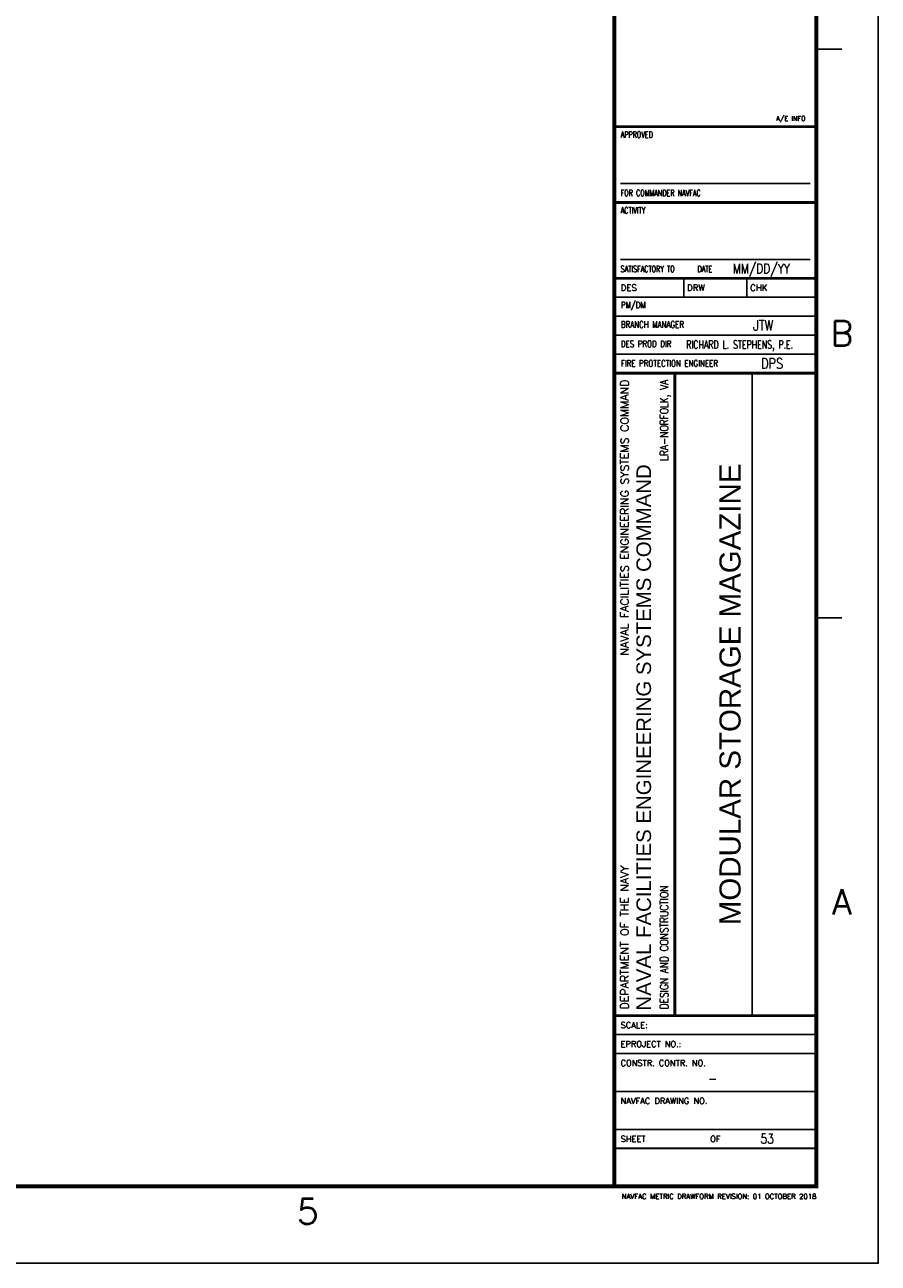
# Model space of a CAD drawing. Header units: millimetres. Extents: x 0 to 847, y 0 to 594.
# Tile 3 of 4: x 632 to 841, y 0 to 303. Entities that reach past the tile are written whole.
import ezdxf
from ezdxf.enums import TextEntityAlignment as Align

# ---------------------------------------------------------------- set-up
doc = ezdxf.new("R2010")
doc.units = ezdxf.units.MM
for name, color, linetype in [('G-ANNO-TTLB', 7, 'Continuous'), ('G-ANNO-TTLB-LABL', 2, 'Continuous'), ('G-ANNO-TTLB-TEXT', 3, 'Continuous')]:
    doc.layers.add(name, color=color, linetype=linetype)
doc.layers.add('G-ANNO-TTLB-NPLT', color=2, linetype='Continuous', plot=False)
doc.styles.add('ROMANS', font='ROMANS.shx', dxfattribs={"width": 0.8})
doc.styles.add('Text', font='romans.shx', dxfattribs={"width": 0.8})
doc.styles.add('Title', font='swiss.ttf')

# ---------------------------------------------------------------- blocks, each defined once
blk = doc.blocks.new('NFM_SHEET_BORDER')
at = {"layer": 'G-ANNO-TTLB', "color": 173}
for p, q in [((825.88, 297), (832.07, 297)), ((825.88, 157.91), (832.07, 157.91))]:
    blk.add_line(p, q, dxfattribs=at)
at = {"layer": 'G-ANNO-TTLB', "color": 1}
for p, q in [((824.34, 264.11), (777.96, 264.11)), ((824.34, 245.56), (777.96, 245.56))]:
    blk.add_line(p, q, dxfattribs=at)
at = {"layer": 'G-ANNO-TTLB', "color": 6, "const_width": 0.989}
blk.add_lwpolyline([(26.42, 575.17), (825.88, 575.17), (825.88, 18.83), (26.42, 18.83)], close=True, dxfattribs=at)
blk.add_lwpolyline([(776.41, 575.17), (776.41, 18.83)], dxfattribs=at)
at = {"layer": 'G-ANNO-TTLB', "color": 3}
for points, const_width in [([(825.88, 278.02), (776.41, 278.02)], 0.693), ([(825.88, 259.47), (776.41, 259.47)], 0.693), ([(825.88, 240.92), (776.41, 240.92)], 0.693), ([(776.41, 217.73), (825.88, 217.73)], 0.693), ([(791.2, 217.73), (791.2, 60.57)], 0.742), ([(776.41, 60.57), (825.88, 60.57)], 0.693), ([(776.41, 28.1), (825.88, 28.1)], 0.495)]:
    blk.add_lwpolyline(points, dxfattribs=dict(at, const_width=const_width))
at = {"layer": 'G-ANNO-TTLB-LABL', "color": 3}
for p, q in [((793.42, 240.92), (793.42, 236.28)), ((808.88, 240.92), (808.88, 236.28)), ((825.88, 236.28), (776.41, 236.28)), ((825.88, 231.64), (776.41, 231.64))]:
    blk.add_line(p, q, dxfattribs=at)
at = {"layer": 'G-ANNO-TTLB-LABL', "color": 1}
for p, q in [((825.88, 227), (776.41, 227)), ((825.88, 222.37), (776.41, 222.37))]:
    blk.add_line(p, q, dxfattribs=at)
at = {"layer": 'G-ANNO-TTLB-LABL'}
for p, q in [((776.41, 55.93), (825.88, 55.93)), ((776.41, 51.29), (825.88, 51.29)), ((776.41, 42.01), (825.88, 42.01)), ((776.41, 32.74), (825.88, 32.74))]:
    blk.add_line(p, q, dxfattribs=at)
at = {"layer": 'G-ANNO-TTLB-LABL', "color": 3}
blk.add_lwpolyline([(810.19, 217.73), (810.19, 60.57)], dxfattribs=at)
at = {"layer": 'G-ANNO-TTLB-NPLT'}
blk.add_lwpolyline([(0, 0), (0, 594), (841, 594), (841, 0)], close=True, dxfattribs=at)
at = {"layer": 'G-ANNO-TTLB', "color": 1, "style": 'ROMANS'}
blk.add_text('A/E INFO', height=1.159, rotation=0.0001, dxfattribs=at).set_placement((816.02, 279.45))
at = {"layer": 'G-ANNO-TTLB', "color": 1, "style": 'ROMANS', "width": 0.7}
for s, p in [('APPROVED', (777.96, 275.31)), ('FOR COMMANDER NAVFAC', (777.96, 261.02)), ('SATISFACTORY TO', (777.96, 242.46)), ('DATE', (796.77, 242.46))]:
    blk.add_text(s, height=1.546, rotation=0.0001, dxfattribs=at).set_placement(p)
blk.add_text('ACTIVITY', height=1.546, rotation=0.0001, dxfattribs=at).set_placement((777.96, 258.31), align=Align.TOP_LEFT)
at = {"layer": 'G-ANNO-TTLB', "color": 132, "style": 'Text'}
for s, p in [('B', (832.07, 227.46)), ('A', (832.07, 88.37)), ('5', (701.41, 12.64))]:
    blk.add_text(s, height=6.18, dxfattribs=at).set_placement(p, align=Align.MIDDLE)
at = {"layer": 'G-ANNO-TTLB-LABL', "color": 1, "style": 'Text'}
for s, p in [('DES', (777.96, 238.6)), ('DRW', (794.19, 238.6)), ('CHK', (809.65, 238.6))]:
    blk.add_text(s, height=1.546, rotation=0.0001, dxfattribs=at).set_placement(p, align=Align.MIDDLE_LEFT)
for s, height, p in [('SCALE:', 1.474, (777.96, 58.25)), ('EPROJECT NO.:', 1.4742, (777.96, 53.61)), ('CONSTR. CONTR. NO.', 1.4742, (777.96, 48.97)), ('NAVFAC DRAWING NO.', 1.4742, (777.96, 39.7)), ('SHEET', 1.474, (777.96, 30.42))]:
    blk.add_text(s, height=height, dxfattribs=at).set_placement(p, align=Align.MIDDLE_LEFT)
blk.add_text('OF', height=1.474, dxfattribs=at).set_placement((801.15, 30.42), align=Align.MIDDLE)
at = {"layer": 'G-ANNO-TTLB-LABL', "style": 'Text'}
blk.add_text('NAVFAC METRIC DRAWFORM REVISION: 01 OCTOBER 2018', height=1.2368, dxfattribs=at).set_placement((825.88, 15.73), align=Align.RIGHT)
at = {"layer": 'G-ANNO-TTLB-TEXT', "style": 'Text'}
blk.add_text('NAVAL FACILITIES ENGINEERING SYSTEMS COMMAND', height=1.9665, rotation=90.0001, dxfattribs=at).set_placement((777.96, 216.18), align=Align.TOP_RIGHT)
blk.add_text('DEPARTMENT OF THE NAVY', height=1.9665, rotation=90.0001, dxfattribs=at).set_placement((777.96, 62.11), align=Align.TOP_LEFT)
blk = doc.blocks.new('NFM_PROJECT_INFO')
at = {"layer": 'G-ANNO-TTLB-TEXT', "color": 3, "style": 'Text', "width": 0.8}
for tag, height, p in [('SAT2_NAME', 0.125, (31.517, 9.894)), ('SAT2_DATE', 0.0937, (31.984, 9.579))]:
    blk.add_attdef(tag, text='', height=height, dxfattribs=at).set_placement(p, align=Align.MIDDLE_CENTER)
at = {"layer": 'G-ANNO-TTLB-TEXT', "style": 'Text', "width": 0.8}
for tag, p in [('PM_DM_NAME', (31.87, 9.214)), ('BDM', (32.001, 9.031)), ('FP', (32.088, 8.666))]:
    blk.add_attdef(tag, text='', height=0.1, dxfattribs=at).set_placement(p, align=Align.MIDDLE)
blk.add_attdef('PROJECT_LOCATION', text='', height=0.125, rotation=90, dxfattribs=at).set_placement((31.37, 8.348), align=Align.RIGHT)
at = {"layer": 'G-ANNO-TTLB-TEXT', "color": 4, "style": 'Title'}
for tag, p in [('PROJECT_TITLE_1_OF_2', (31.559, 5.478)), ('PROJECT_TITLE_1_OF_1', (31.682, 5.478)), ('PROJECT_TITLE_2_OF_2', (31.836, 5.478))]:
    blk.add_attdef(tag, text='', height=0.203, rotation=90, dxfattribs=at).set_placement(p, align=Align.MIDDLE)
at = {"layer": 'G-ANNO-TTLB-TEXT', "style": 'Text', "width": 0.8}
blk.add_attdef('PROJECT_STATION', (31.346, 2.447), '', height=0.125, rotation=90, dxfattribs=at)
at = {"layer": 'G-ANNO-TTLB-TEXT', "color": 4, "style": 'Text', "width": 0.8}
for tag, height, p in [('EPROJECT_NO', 0.0937, (31.894, 2.114)), ('CONST_CONTRACT_NO', 0.1, (31.515, 1.779)), ('SHEET_OF', 0.0937, (32.041, 1.2))]:
    blk.add_attdef(tag, text='', height=height, dxfattribs=at).set_placement(p, align=Align.MIDDLE)
blk = doc.blocks.new('NFM_SITE_INFO')
at = {"layer": 'G-ANNO-TTLB-LABL', "color": 1, "style": 'Text', "width": 0.8, "flags": 8}
for tag, p in [('AGENCY_PM-DM_LABEL', (30.63, 9.228)), ('AGENCY_BRANCH_MNGR_LABEL', (30.63, 9.041)), ('AGENCY_CH_ENG-ARCH_LABEL', (30.63, 8.853)), ('AGENCY_OPTIONAL_LABEL_A', (30.63, 8.666))]:
    blk.add_attdef(tag, text='', height=0.0625, dxfattribs=at).set_placement(p, align=Align.MIDDLE_LEFT)
at = {"layer": 'G-ANNO-TTLB-TEXT', "style": 'Text', "width": 0.8}
blk.add_attdef('AGENCY_CHIEF', text='', height=0.1, dxfattribs=at).set_placement((32.001, 8.848), align=Align.MIDDLE)
blk.add_attdef('AGENCY_SITE-CITY_STATE', text='', height=0.0795, rotation=90, dxfattribs=at).set_placement((31.087, 8.509), align=Align.RIGHT)
at = {"layer": 'G-ANNO-TTLB-TEXT', "color": 152, "style": 'Title'}
blk.add_attdef('AGENCY_NAME', text='', height=0.141, rotation=90, dxfattribs=at).set_placement((30.851, 5.478), align=Align.MIDDLE)
at = {"layer": 'G-ANNO-TTLB-TEXT', "style": 'Text', "width": 0.8}
blk.add_attdef('AGENCY_SITE-LOCATION', (31.087, 2.447), '', height=0.0795, rotation=90, dxfattribs=at)

msp = doc.modelspace()

# ---------------------------------------------------------------- block references
msp.add_blockref('NFM_SHEET_BORDER', (0, 0))
ref = msp.add_blockref('NFM_PROJECT_INFO', (0, 0), dxfattribs=dict(xscale=25.4, yscale=25.4, zscale=25.4))
ref.add_attrib('PROJECT_TITLE_1_OF_1', 'MODULAR STORAGE MAGAZINE', dxfattribs={"layer": 'G-ANNO-TTLB-TEXT', "color": 4, "height": 5.1594, "rotation": 90, "style": 'Title'}).set_placement((804.73, 139.15), align=Align.MIDDLE)
ref.add_attrib('CONST_CONTRACT_NO', '-', dxfattribs={"layer": 'G-ANNO-TTLB-TEXT', "color": 4, "height": 2.54, "style": 'Text', "width": 0.8}).set_placement((800.48, 45.19), align=Align.MIDDLE)
ref.add_attrib('SHEET_OF', '53', dxfattribs={"layer": 'G-ANNO-TTLB-TEXT', "color": 4, "height": 2.381, "style": 'Text', "width": 0.8}).set_placement((813.84, 30.48), align=Align.MIDDLE)
ref.add_attrib('SAT2_DATE', 'MM/DD/YY', dxfattribs={"layer": 'G-ANNO-TTLB-TEXT', "color": 3, "height": 2.381, "style": 'Text', "width": 0.8}).set_placement((812.39, 243.3), align=Align.MIDDLE_CENTER)
ref.add_attrib('BDM', 'JTW', dxfattribs={"layer": 'G-ANNO-TTLB-TEXT', "height": 2.54, "style": 'Text', "width": 0.8}).set_placement((812.83, 229.39), align=Align.MIDDLE)
ref.add_attrib('FP', 'DPS', dxfattribs={"layer": 'G-ANNO-TTLB-TEXT', "height": 2.54, "style": 'Text', "width": 0.8}).set_placement((815.02, 220.11), align=Align.MIDDLE)
ref = msp.add_blockref('NFM_SITE_INFO', (0, 0), dxfattribs=dict(xscale=25.4, yscale=25.4, zscale=25.4))
ref.add_attrib('AGENCY_NAME', 'NAVAL FACILITIES ENGINEERING SYSTEMS COMMAND', dxfattribs={"layer": 'G-ANNO-TTLB-TEXT', "color": 152, "height": 3.5719, "rotation": 90, "style": 'Title'}).set_placement((783.61, 61.8), align=Align.MIDDLE_LEFT)
ref.add_attrib('AGENCY_SITE-LOCATION', 'DESIGN AND CONSTRUCTION', (789.62, 62.15), dxfattribs={"layer": 'G-ANNO-TTLB-TEXT', "height": 2.0193, "rotation": 90, "style": 'Text', "width": 0.8})
ref.add_attrib('AGENCY_SITE-CITY_STATE', 'LRA-NORFOLK, VA', dxfattribs={"layer": 'G-ANNO-TTLB-TEXT', "height": 2.0193, "rotation": 90, "style": 'Text', "width": 0.8}).set_placement((789.62, 216.14), align=Align.RIGHT)
ref.add_attrib('AGENCY_PM-DM_LABEL', 'PM/DM', dxfattribs={"layer": 'G-ANNO-TTLB-LABL', "color": 1, "height": 1.587, "style": 'Text', "width": 0.8}).set_placement((778, 234.4), align=Align.MIDDLE_LEFT)
ref.add_attrib('AGENCY_BRANCH_MNGR_LABEL', 'BRANCH MANAGER', dxfattribs={"layer": 'G-ANNO-TTLB-LABL', "color": 1, "height": 1.5875, "style": 'Text', "width": 0.8}).set_placement((778, 229.63), align=Align.MIDDLE_LEFT)
ref.add_attrib('AGENCY_CH_ENG-ARCH_LABEL', 'DES PROD DIR', dxfattribs={"layer": 'G-ANNO-TTLB-LABL', "color": 1, "height": 1.5875, "style": 'Text', "width": 0.8}).set_placement((778, 224.87), align=Align.MIDDLE_LEFT)
ref.add_attrib('AGENCY_OPTIONAL_LABEL_A', 'FIRE PROTECTION ENGINEER', dxfattribs={"layer": 'G-ANNO-TTLB-LABL', "color": 1, "height": 1.5875, "style": 'Text', "width": 0.8}).set_placement((778, 220.11), align=Align.MIDDLE_LEFT)

# ---------------------------------------------------------------- texts
at = {"layer": 'G-ANNO-TTLB-TEXT', "style": 'ROMANS', "width": 0.7}
msp.add_text('RICHARD L. STEPHENS, P.E.', height=2, dxfattribs=at).set_placement((794.01, 223.72))

doc.saveas('drawing.dxf')
